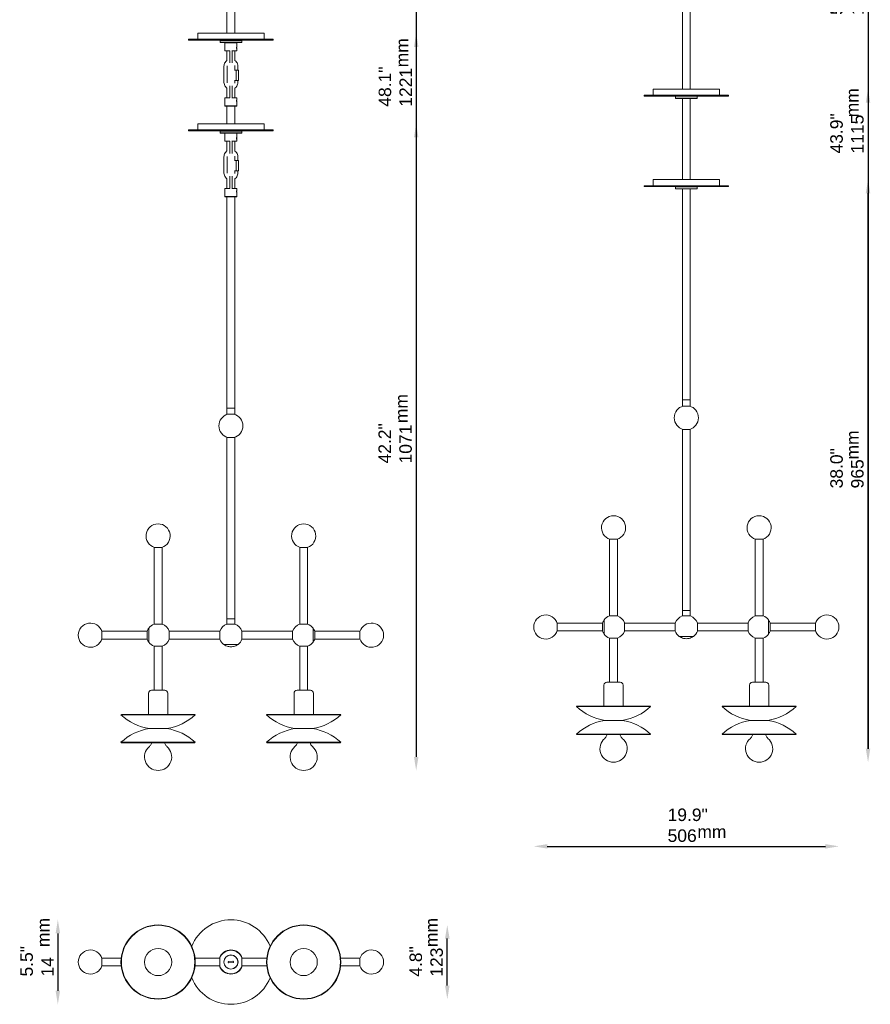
# Model space of a CAD drawing. Header units: millimetres. Extents: x 1087 to 2497, y 164 to 2644.
# Tile 1 of 2: x 1087 to 2497, y 164 to 1795. Entities that reach past the tile are written whole.
import ezdxf

# ---------------------------------------------------------------- set-up
doc = ezdxf.new("R2010")
doc.units = ezdxf.units.MM
doc.header["$LTSCALE"] = 9
for name, color, linetype, lineweight in [('Symbol (ISO)', 7, 'Continuous', 25), ('Widoczne (ISO)', 7, 'Continuous', 50), ('Wymiar (ISO)', 7, 'Continuous', 25)]:
    doc.layers.add(name, color=color, linetype=linetype, lineweight=lineweight)
doc.styles.add('Tekst notatki (ISO)', font='arial.ttf')
doc.dimstyles.new('Domyślne (ISO)', dxfattribs={"dimscale": 9, "dimtxt": 2.3, "dimasz": 2.5, "dimexe": 3.175, "dimexo": 0, "dimgap": 0.762, "dimtad": 1, "dimdec": 1, "dimlfac": 0.03937, "dimzin": 0, "dimdsep": 46, "dimtxsty": 'Tekst notatki (ISO)', "dimcen": 0.09, "dimdle": 10, "dimclrd": 256, "dimclre": 256, "dimclrt": 256, "dimazin": 2, "dimtfac": 1, "dimtmove": 0, "dimatfit": 3, "dimfxl": 0, "dimtolj": 1, "dimlwd": -1, "dimlwe": -1, "dimarcsym": 0})

# ---------------------------------------------------------------- blocks, each defined once
blk = doc.blocks.new('*D4')
at = {"layer": 'Defpoints', "color": 0, "transparency": 16777216}
for p in [(1938.9, 788.9), (2444.6, 788.9), (2444.6, 425.6)]:
    blk.add_point(p, dxfattribs=at)
at = {"layer": 'Wymiar (ISO)', "transparency": 16777216}
blk.add_line((1961.4, 425.6), (2422.1, 425.6), dxfattribs=at)
for points in [[(1961.4, 429.3), (1961.4, 421.8), (1938.9, 425.6)], [(2422.1, 429.3), (2422.1, 421.8), (2444.6, 425.6)]]:
    blk.add_solid(points, dxfattribs=at)
at = {"layer": 'Wymiar (ISO)', "transparency": 16777216, "insert": (2160.7, 488.2), "char_height": 20.7, "attachment_point": 1, "style": 'Tekst notatki (ISO)'}
blk.add_mtext('\\A1;19.9"\\P506', dxfattribs=at)
blk = doc.blocks.new('*D5')
at = {"layer": 'Defpoints', "color": 0, "transparency": 16777216}
for p in [(1557.8, 295.4), (1795.7, 295.4), (1557.8, 172.4)]:
    blk.add_point(p, dxfattribs=at)
at = {"layer": 'Wymiar (ISO)', "transparency": 16777216}
blk.add_line((1795.7, 194.9), (1795.7, 272.9), dxfattribs=at)
for points in [[(1792, 272.9), (1799.5, 272.9), (1795.7, 295.4)], [(1792, 194.9), (1799.5, 194.9), (1795.7, 172.4)]]:
    blk.add_solid(points, dxfattribs=at)
at = {"layer": 'Wymiar (ISO)', "transparency": 16777216, "insert": (1733.1, 209.6), "char_height": 20.7, "attachment_point": 1, "rotation": 90, "style": 'Tekst notatki (ISO)'}
blk.add_mtext('\\A1;4.8"\\P123', dxfattribs=at)
blk = doc.blocks.new('*D6')
at = {"layer": 'Defpoints', "color": 0, "transparency": 16777216}
for p in [(1437.2, 303.9), (1150.5, 163.9), (1437.2, 163.9)]:
    blk.add_point(p, dxfattribs=at)
at = {"layer": 'Wymiar (ISO)', "transparency": 16777216}
blk.add_line((1150.5, 281.4), (1150.5, 186.4), dxfattribs=at)
for points in [[(1146.8, 281.4), (1154.3, 281.4), (1150.5, 303.9)], [(1146.8, 186.4), (1154.3, 186.4), (1150.5, 163.9)]]:
    blk.add_solid(points, dxfattribs=at)
at = {"layer": 'Wymiar (ISO)', "transparency": 16777216, "insert": (1088.4, 210), "char_height": 20.7, "attachment_point": 1, "rotation": 90, "style": 'Tekst notatki (ISO)'}
blk.add_mtext('\\A1;5.5"\\P14', dxfattribs=at)
blk = doc.blocks.new('*D7')
at = {"layer": 'Defpoints', "color": 0, "transparency": 16777216}
for p in [(2246.7, 1529.9), (2492.8, 1529.9), (2312.3, 564.8)]:
    blk.add_point(p, dxfattribs=at)
at = {"layer": 'Wymiar (ISO)', "transparency": 16777216}
blk.add_line((2492.8, 587.3), (2492.8, 1507.4), dxfattribs=at)
for points in [[(2489, 1507.4), (2496.5, 1507.4), (2492.8, 1529.9)], [(2489, 587.3), (2496.5, 587.3), (2492.8, 564.8)]]:
    blk.add_solid(points, dxfattribs=at)
at = {"layer": 'Wymiar (ISO)', "transparency": 16777216, "insert": (2430.2, 1018.5), "char_height": 20.7, "attachment_point": 1, "rotation": 90, "style": 'Tekst notatki (ISO)'}
blk.add_mtext('\\A1;38.0"\\P965', dxfattribs=at)
blk = doc.blocks.new('*D8')
at = {"layer": 'Defpoints', "color": 0, "transparency": 16777216}
for p in [(2246.7, 1679.9), (2312.3, 564.8), (2492.8, 564.8)]:
    blk.add_point(p, dxfattribs=at)
at = {"layer": 'Wymiar (ISO)', "transparency": 16777216}
blk.add_line((2492.8, 1657.4), (2492.8, 587.3), dxfattribs=at)
for points in [[(2489, 1657.4), (2496.5, 1657.4), (2492.8, 1679.9)], [(2489, 587.3), (2496.5, 587.3), (2492.8, 564.8)]]:
    blk.add_solid(points, dxfattribs=at)
at = {"layer": 'Wymiar (ISO)', "transparency": 16777216, "insert": (2430.2, 1573.2), "char_height": 20.7, "attachment_point": 1, "rotation": 90, "style": 'Tekst notatki (ISO)'}
blk.add_mtext('\\A1;43.9"\\P1115', dxfattribs=at)
blk = doc.blocks.new('*D9')
at = {"layer": 'Defpoints', "color": 0, "transparency": 16777216}
for p in [(2246.7, 1979.9), (2312.3, 564.8), (2492.8, 564.8)]:
    blk.add_point(p, dxfattribs=at)
at = {"layer": 'Wymiar (ISO)', "transparency": 16777216}
blk.add_line((2492.8, 1957.4), (2492.8, 587.3), dxfattribs=at)
for points in [[(2489, 1957.4), (2496.5, 1957.4), (2492.8, 1979.9)], [(2489, 587.3), (2496.5, 587.3), (2492.8, 564.8)]]:
    blk.add_solid(points, dxfattribs=at)
at = {"layer": 'Wymiar (ISO)', "transparency": 16777216, "insert": (2430.3, 1802.8), "char_height": 20.7, "attachment_point": 1, "rotation": 90, "style": 'Tekst notatki (ISO)'}
blk.add_mtext('\\A1;55.7"\\P1415', dxfattribs=at)
blk = doc.blocks.new('*D10')
at = {"layer": 'Defpoints', "color": 0, "transparency": 16777216}
for p in [(2246.7, 2429.9), (2312.3, 564.8), (2492.8, 564.8)]:
    blk.add_point(p, dxfattribs=at)
at = {"layer": 'Wymiar (ISO)', "transparency": 16777216}
blk.add_line((2492.8, 2407.4), (2492.8, 587.3), dxfattribs=at)
for points in [[(2489, 2407.4), (2496.5, 2407.4), (2492.8, 2429.9)], [(2489, 587.3), (2496.5, 587.3), (2492.8, 564.8)]]:
    blk.add_solid(points, dxfattribs=at)
at = {"layer": 'Wymiar (ISO)', "transparency": 16777216, "insert": (2430.2, 2163.1), "char_height": 20.7, "attachment_point": 1, "rotation": 90, "style": 'Tekst notatki (ISO)'}
blk.add_mtext('\\A1;73.4"\\P1865', dxfattribs=at)
blk = doc.blocks.new('*D13')
at = {"layer": 'Defpoints', "color": 0, "transparency": 16777216}
for p in [(1492.2, 1622.4), (1557.8, 551.3), (1744.2, 551.3)]:
    blk.add_point(p, dxfattribs=at)
at = {"layer": 'Wymiar (ISO)', "transparency": 16777216}
blk.add_line((1744.2, 1599.9), (1744.2, 573.8), dxfattribs=at)
for points in [[(1740.5, 1599.9), (1748, 1599.9), (1744.2, 1622.4)], [(1740.5, 573.8), (1748, 573.8), (1744.2, 551.3)]]:
    blk.add_solid(points, dxfattribs=at)
at = {"layer": 'Wymiar (ISO)', "transparency": 16777216, "insert": (1681.7, 1059.8), "char_height": 20.7, "attachment_point": 1, "rotation": 90, "style": 'Tekst notatki (ISO)'}
blk.add_mtext('\\A1;42.2"\\P1071', dxfattribs=at)
blk = doc.blocks.new('*D14')
at = {"layer": 'Defpoints', "color": 0, "transparency": 16777216}
for p in [(1492.2, 1772.4), (1557.8, 551.3), (1744.2, 551.3)]:
    blk.add_point(p, dxfattribs=at)
at = {"layer": 'Wymiar (ISO)', "transparency": 16777216}
blk.add_line((1744.2, 1749.9), (1744.2, 573.8), dxfattribs=at)
for points in [[(1740.5, 1749.9), (1748, 1749.9), (1744.2, 1772.4)], [(1740.5, 573.8), (1748, 573.8), (1744.2, 551.3)]]:
    blk.add_solid(points, dxfattribs=at)
at = {"layer": 'Wymiar (ISO)', "transparency": 16777216, "insert": (1682, 1650.7), "char_height": 20.7, "attachment_point": 1, "rotation": 90, "style": 'Tekst notatki (ISO)'}
blk.add_mtext('\\A1;48.1"\\P1221', dxfattribs=at)
blk = doc.blocks.new('*D15')
at = {"layer": 'Defpoints', "color": 0, "transparency": 16777216}
for p in [(1492.2, 2072.4), (1557.8, 551.3), (1744.2, 551.3)]:
    blk.add_point(p, dxfattribs=at)
at = {"layer": 'Wymiar (ISO)', "transparency": 16777216}
blk.add_line((1744.2, 2049.9), (1744.2, 573.8), dxfattribs=at)
for points in [[(1740.5, 2049.9), (1748, 2049.9), (1744.2, 2072.4)], [(1740.5, 573.8), (1748, 573.8), (1744.2, 551.3)]]:
    blk.add_solid(points, dxfattribs=at)
at = {"layer": 'Wymiar (ISO)', "transparency": 16777216, "insert": (1681.7, 1883.6), "char_height": 20.7, "attachment_point": 1, "rotation": 90, "style": 'Tekst notatki (ISO)'}
blk.add_mtext('\\A1;59.9"\\P1521', dxfattribs=at)
blk = doc.blocks.new('*D16')
at = {"layer": 'Defpoints', "color": 0, "transparency": 16777216}
for p in [(1492.2, 2522.4), (1557.8, 551.3), (1744.2, 551.3)]:
    blk.add_point(p, dxfattribs=at)
at = {"layer": 'Wymiar (ISO)', "transparency": 16777216}
blk.add_line((1744.2, 2499.9), (1744.2, 573.8), dxfattribs=at)
for points in [[(1740.5, 2499.9), (1748, 2499.9), (1744.2, 2522.4)], [(1740.5, 573.8), (1748, 573.8), (1744.2, 551.3)]]:
    blk.add_solid(points, dxfattribs=at)
at = {"layer": 'Wymiar (ISO)', "transparency": 16777216, "insert": (1681.7, 2266.3), "char_height": 20.7, "attachment_point": 1, "rotation": 90, "style": 'Tekst notatki (ISO)'}
blk.add_mtext('\\A1;77.6"\\P1971', dxfattribs=at)

msp = doc.modelspace()

# ---------------------------------------------------------------- linework, layer by layer
at = {"layer": 'Widoczne (ISO)', "linetype": 'Continuous', "lineweight": 5}
for p, q in [((2185.24, 1679.94), (2185.24, 1964.44)), ((2198.24, 1679.94), (2198.24, 1964.44)), ((1430.75, 1772.39), (1430.75, 1951.39)), ((1443.75, 1772.39), (1443.75, 1951.39)), ((1507.25, 1762.39), (1367.25, 1762.39)), ((1367.25, 1762.39), (1367.25, 1760.89)), ((1492.25, 1772.39), (1382.25, 1772.39)), ((1382.25, 1772.39), (1382.25, 1762.39)), ((1492.25, 1772.39), (1492.25, 1762.39)), ((1507.25, 1762.39), (1507.25, 1760.89)), ((1367.25, 1760.89), (1507.25, 1760.89)), ((1419.75, 1760.89), (1419.25, 1760.39)), ((1455.25, 1760.39), (1419.25, 1760.39)), ((1419.25, 1757.39), (1419.25, 1760.39)), ((1419.25, 1757.39), (1455.25, 1757.39)), ((1419.75, 1756.89), (1419.25, 1757.39)), ((1454.75, 1756.89), (1419.75, 1756.89)), ((1427.45, 1756.89), (1427.25, 1756.69)), ((1447.25, 1756.69), (1427.25, 1756.69)), ((1427.25, 1756.69), (1427.25, 1743.39)), ((1447.05, 1756.89), (1447.25, 1756.69)), ((1447.25, 1750.89), (1447.1, 1751.04)), ((1447.25, 1745.89), (1447.1, 1745.74)), ((1447.25, 1756.69), (1447.25, 1751.55)), ((1447.25, 1750.89), (1447.25, 1748.89)), ((1447.25, 1747.89), (1447.25, 1745.89)), ((1447.25, 1745.23), (1447.25, 1743.39)), ((1454.75, 1760.89), (1455.25, 1760.39)), ((1454.75, 1756.89), (1455.25, 1757.39)), ((1455.25, 1757.39), (1455.25, 1760.39)), ((1427.25, 1743.39), (1435.67, 1743.39)), ((1430.75, 1727.36), (1430.75, 1743.39)), ((1435.25, 1743.39), (1435.25, 1730.39)), ((1435.25, 1723.33), (1435.25, 1730.39)), ((1438.82, 1743.39), (1447.25, 1743.39)), ((1439.25, 1730.39), (1439.25, 1743.39)), ((1439.25, 1730.39), (1439.25, 1723.33)), ((1443.75, 1727.33), (1443.75, 1743.39)), ((1425.77, 1717.89), (1425.77, 1690.89)), ((1430.77, 1717.89), (1430.77, 1690.89)), ((1443.75, 1711.39), (1443.75, 1718.8)), ((1448.72, 1711.39), (1448.72, 1717.89)), ((1443.41, 1711.39), (1446.22, 1711.39)), ((1446.22, 1711.39), (1449.97, 1711.39)), ((1446.22, 1694.39), (1446.22, 1711.39)), ((1449.97, 1711.39), (1449.97, 1694.39)), ((1430.75, 1665.39), (1430.75, 1681.41)), ((1435.25, 1678.39), (1435.25, 1685.44)), ((1439.25, 1685.44), (1439.25, 1678.39)), ((1446.22, 1694.39), (1443.41, 1694.39)), ((1443.75, 1689.97), (1443.75, 1694.39)), ((1443.75, 1665.39), (1443.75, 1681.44)), ((1449.97, 1694.39), (1446.22, 1694.39)), ((1448.72, 1690.89), (1448.72, 1694.39)), ((2246.74, 1679.94), (2136.74, 1679.94)), ((2136.74, 1679.94), (2136.74, 1669.94)), ((2246.74, 1679.94), (2246.74, 1669.94)), ((1435.67, 1665.39), (1427.25, 1665.39)), ((1427.25, 1652.09), (1427.25, 1665.39)), ((1435.25, 1678.39), (1435.25, 1665.39)), ((1447.25, 1665.39), (1438.82, 1665.39)), ((1439.25, 1665.39), (1439.25, 1678.39)), ((1447.25, 1663.55), (1447.25, 1665.39)), ((2261.74, 1669.94), (2121.74, 1669.94)), ((2121.74, 1669.94), (2121.74, 1668.44)), ((2121.74, 1668.44), (2261.74, 1668.44)), ((2174.24, 1668.44), (2173.74, 1667.94)), ((2209.74, 1667.94), (2173.74, 1667.94)), ((2173.74, 1664.94), (2173.74, 1667.94)), ((2173.74, 1664.94), (2209.74, 1664.94)), ((2174.24, 1664.44), (2173.74, 1664.94)), ((2209.24, 1664.44), (2174.24, 1664.44)), ((2185.24, 1529.94), (2185.24, 1664.44)), ((2198.24, 1529.94), (2198.24, 1664.44)), ((2209.24, 1668.44), (2209.74, 1667.94)), ((2209.24, 1664.44), (2209.74, 1664.94)), ((2209.74, 1664.94), (2209.74, 1667.94)), ((2261.74, 1669.94), (2261.74, 1668.44)), ((1427.25, 1652.09), (1447.25, 1652.09)), ((1427.95, 1651.39), (1427.25, 1652.09)), ((1446.55, 1651.39), (1427.95, 1651.39)), ((1430.75, 1622.39), (1430.75, 1651.39)), ((1443.75, 1622.39), (1443.75, 1651.39)), ((1446.55, 1651.39), (1447.25, 1652.09)), ((1447.25, 1662.89), (1447.1, 1663.04)), ((1447.25, 1657.89), (1447.1, 1657.74)), ((1447.25, 1662.89), (1447.25, 1660.89)), ((1447.25, 1659.89), (1447.25, 1657.89)), ((1447.25, 1652.09), (1447.25, 1657.23)), ((1492.25, 1622.39), (1382.25, 1622.39)), ((1382.25, 1622.39), (1382.25, 1612.39)), ((1492.25, 1622.39), (1492.25, 1612.39)), ((1507.25, 1612.39), (1367.25, 1612.39)), ((1367.25, 1612.39), (1367.25, 1610.89)), ((1367.25, 1610.89), (1507.25, 1610.89)), ((1419.75, 1610.89), (1419.25, 1610.39)), ((1455.25, 1610.39), (1419.25, 1610.39)), ((1419.25, 1607.39), (1419.25, 1610.39)), ((1419.25, 1607.39), (1455.25, 1607.39)), ((1419.75, 1606.89), (1419.25, 1607.39)), ((1454.75, 1606.89), (1419.75, 1606.89)), ((1427.45, 1606.89), (1427.25, 1606.69)), ((1447.25, 1606.69), (1427.25, 1606.69)), ((1427.25, 1606.69), (1427.25, 1593.39)), ((1447.05, 1606.89), (1447.25, 1606.69)), ((1447.25, 1600.89), (1447.1, 1601.04)), ((1447.25, 1606.69), (1447.25, 1601.55)), ((1447.25, 1600.89), (1447.25, 1598.89)), ((1454.75, 1610.89), (1455.25, 1610.39)), ((1454.75, 1606.89), (1455.25, 1607.39)), ((1455.25, 1607.39), (1455.25, 1610.39)), ((1507.25, 1612.39), (1507.25, 1610.89)), ((1427.25, 1593.39), (1435.67, 1593.39)), ((1430.75, 1577.36), (1430.75, 1593.39)), ((1435.25, 1593.39), (1435.25, 1580.39)), ((1438.82, 1593.39), (1447.25, 1593.39)), ((1439.25, 1580.39), (1439.25, 1593.39)), ((1443.75, 1577.33), (1443.75, 1593.39)), ((1447.25, 1595.89), (1447.1, 1595.74)), ((1447.25, 1597.89), (1447.25, 1595.89)), ((1447.25, 1595.23), (1447.25, 1593.39)), ((1425.77, 1567.89), (1425.77, 1540.89)), ((1430.77, 1567.89), (1430.77, 1540.89)), ((1435.25, 1573.33), (1435.25, 1580.39)), ((1439.25, 1580.39), (1439.25, 1573.33)), ((1443.75, 1561.39), (1443.75, 1568.8)), ((1448.72, 1561.39), (1448.72, 1567.89)), ((1443.41, 1561.39), (1446.22, 1561.39)), ((1446.22, 1561.39), (1449.97, 1561.39)), ((1446.22, 1544.39), (1446.22, 1561.39)), ((1449.97, 1561.39), (1449.97, 1544.39)), ((1435.25, 1528.39), (1435.25, 1535.44)), ((1439.25, 1535.44), (1439.25, 1528.39)), ((1446.22, 1544.39), (1443.41, 1544.39)), ((1443.75, 1539.97), (1443.75, 1544.39)), ((1449.97, 1544.39), (1446.22, 1544.39)), ((1448.72, 1540.89), (1448.72, 1544.39)), ((1430.75, 1515.39), (1430.75, 1531.41)), ((1435.25, 1528.39), (1435.25, 1515.39)), ((1439.25, 1515.39), (1439.25, 1528.39)), ((1443.75, 1515.39), (1443.75, 1531.44)), ((2261.74, 1519.94), (2121.74, 1519.94)), ((2121.74, 1519.94), (2121.74, 1518.44)), ((2121.74, 1518.44), (2261.74, 1518.44)), ((2246.74, 1529.94), (2136.74, 1529.94)), ((2136.74, 1529.94), (2136.74, 1519.94)), ((2174.24, 1518.44), (2173.74, 1517.94)), ((2209.74, 1517.94), (2173.74, 1517.94)), ((2173.74, 1514.94), (2173.74, 1517.94)), ((2209.24, 1518.44), (2209.74, 1517.94)), ((2209.74, 1514.94), (2209.74, 1517.94)), ((2246.74, 1529.94), (2246.74, 1519.94)), ((2261.74, 1519.94), (2261.74, 1518.44)), ((1435.67, 1515.39), (1427.25, 1515.39)), ((1427.25, 1502.09), (1427.25, 1515.39)), ((1427.25, 1502.09), (1447.25, 1502.09)), ((1427.95, 1501.39), (1427.25, 1502.09)), ((1446.55, 1501.39), (1427.95, 1501.39)), ((1430.75, 1501.39), (1430.75, 1151.39)), ((1447.25, 1515.39), (1438.82, 1515.39)), ((1443.75, 1501.39), (1443.75, 1151.39)), ((1446.55, 1501.39), (1447.25, 1502.09)), ((1447.25, 1512.89), (1447.1, 1513.04)), ((1447.25, 1507.89), (1447.1, 1507.74)), ((1447.25, 1513.55), (1447.25, 1515.39)), ((1447.25, 1512.89), (1447.25, 1510.89)), ((1447.25, 1509.89), (1447.25, 1507.89)), ((1447.25, 1502.09), (1447.25, 1507.23)), ((2173.74, 1514.94), (2209.74, 1514.94)), ((2174.24, 1514.44), (2173.74, 1514.94)), ((2209.24, 1514.44), (2174.24, 1514.44)), ((2185.24, 1514.44), (2185.24, 1164.94)), ((2198.24, 1514.44), (2198.24, 1164.94)), ((2209.24, 1514.44), (2209.74, 1514.94)), ((2185.24, 1164.94), (2198.24, 1164.94)), ((2198.24, 1164.94), (2185.24, 1164.94)), ((2185.24, 1164.94), (2185.24, 1154.94)), ((2198.24, 1164.94), (2198.24, 1154.94)), ((1430.75, 1151.39), (1443.75, 1151.39)), ((1443.75, 1151.39), (1430.75, 1151.39)), ((1430.75, 1151.39), (1430.75, 1141.39)), ((1443.75, 1151.39), (1443.75, 1141.39)), ((2185.24, 1154.94), (2198.24, 1154.94)), ((1430.75, 1141.39), (1443.75, 1141.39)), ((2198.24, 1116.21), (2185.24, 1116.21)), ((2185.24, 1116.21), (2185.24, 816.21)), ((2198.24, 1116.21), (2198.24, 816.21)), ((1443.75, 1102.66), (1430.75, 1102.66)), ((1430.75, 1102.66), (1430.75, 802.66)), ((1443.75, 1102.66), (1443.75, 802.66)), ((2077.65, 934.21), (2064.65, 934.21)), ((2064.65, 934.21), (2064.65, 807.2)), ((2077.65, 934.21), (2077.65, 807.2)), ((2318.84, 934.21), (2305.84, 934.21)), ((2305.84, 934.21), (2305.84, 807.2)), ((2318.84, 934.21), (2318.84, 807.2)), ((1323.15, 920.66), (1310.15, 920.66)), ((1310.15, 920.66), (1310.15, 793.65)), ((1323.15, 920.66), (1323.15, 793.65)), ((1564.34, 920.66), (1551.34, 920.66)), ((1551.34, 920.66), (1551.34, 793.65)), ((1564.34, 920.66), (1564.34, 793.65)), ((2198.24, 816.21), (2185.24, 816.21)), ((2185.24, 816.21), (2185.24, 807.2)), ((2185.24, 816.21), (2198.24, 816.21)), ((2198.24, 816.21), (2198.24, 807.2)), ((1443.75, 802.66), (1430.75, 802.66)), ((1430.75, 802.66), (1430.75, 793.65)), ((1430.75, 802.66), (1443.75, 802.66)), ((1443.75, 802.66), (1443.75, 793.65)), ((2055.59, 777.16), (2055.59, 800.66)), ((2064.4, 807.2), (2077.9, 807.2)), ((2184.99, 807.2), (2198.49, 807.2)), ((2305.59, 807.2), (2319.09, 807.2)), ((2327.9, 800.66), (2327.9, 777.16)), ((1301.09, 763.61), (1301.09, 787.11)), ((1309.9, 793.65), (1323.4, 793.65)), ((1430.5, 793.65), (1444, 793.65)), ((1551.09, 793.65), (1564.59, 793.65)), ((1573.4, 787.11), (1573.4, 763.61)), ((1977.96, 795.41), (1977.96, 782.41)), ((1977.96, 795.41), (2052.96, 795.41)), ((2052.96, 795.53), (2052.96, 782.29)), ((2089.45, 795.66), (2089.45, 782.16)), ((2173.45, 795.41), (2089.45, 795.41)), ((2173.45, 782.16), (2173.45, 795.66)), ((2210.04, 795.66), (2210.04, 782.16)), ((2210.04, 795.41), (2294.04, 795.41)), ((2294.04, 782.16), (2294.04, 795.66)), ((2330.53, 782.29), (2330.53, 795.53)), ((2405.53, 795.41), (2330.53, 795.41)), ((2405.53, 782.41), (2405.53, 795.41)), ((1223.46, 781.86), (1223.46, 768.86)), ((1223.46, 781.86), (1298.46, 781.86)), ((1223.46, 768.86), (1298.46, 768.86)), ((1298.46, 781.98), (1298.46, 768.74)), ((1334.95, 782.11), (1334.95, 768.61)), ((1418.95, 781.86), (1334.95, 781.86)), ((1418.95, 768.86), (1334.95, 768.86)), ((1418.95, 768.61), (1418.95, 782.11)), ((1455.54, 782.11), (1455.54, 768.61)), ((1455.54, 781.86), (1539.54, 781.86)), ((1455.54, 768.86), (1539.54, 768.86)), ((1539.54, 768.61), (1539.54, 782.11)), ((1576.03, 768.74), (1576.03, 781.98)), ((1651.03, 781.86), (1576.03, 781.86)), ((1651.03, 768.86), (1576.03, 768.86)), ((1651.03, 768.86), (1651.03, 781.86)), ((1977.96, 782.41), (2052.96, 782.41)), ((2077.9, 770.61), (2064.4, 770.61)), ((2064.65, 697.61), (2064.65, 770.61)), ((2077.65, 697.61), (2077.65, 770.61)), ((2173.45, 782.41), (2089.45, 782.41)), ((2203.49, 773.35), (2179.99, 773.35)), ((2210.04, 782.41), (2294.04, 782.41)), ((2319.09, 770.61), (2305.59, 770.61)), ((2305.84, 697.61), (2305.84, 770.61)), ((2318.84, 697.61), (2318.84, 770.61)), ((2405.53, 782.41), (2330.53, 782.41)), ((1323.4, 757.07), (1309.9, 757.07)), ((1310.15, 684.06), (1310.15, 757.07)), ((1323.15, 684.06), (1323.15, 757.07)), ((1449, 759.8), (1425.5, 759.8)), ((1564.59, 757.07), (1551.09, 757.07)), ((1551.34, 684.06), (1551.34, 757.07)), ((1564.34, 684.06), (1564.34, 757.07)), ((2055.15, 692.61), (2055.15, 657.78)), ((2060.15, 697.61), (2082.15, 697.61)), ((2087.15, 692.61), (2087.15, 657.78)), ((2296.34, 692.61), (2296.34, 657.78)), ((2301.34, 697.61), (2323.34, 697.61)), ((2328.34, 692.61), (2328.34, 657.78)), ((1300.65, 679.06), (1300.65, 644.23)), ((1305.65, 684.06), (1327.65, 684.06)), ((1332.65, 679.06), (1332.65, 644.23)), ((1541.84, 679.06), (1541.84, 644.23)), ((1546.84, 684.06), (1568.84, 684.06)), ((1573.84, 679.06), (1573.84, 644.23)), ((2010.32, 657.78), (2009.65, 657.04)), ((2009.65, 657.04), (2132.65, 657.04)), ((2010.32, 657.78), (2131.98, 657.78)), ((2131.98, 657.78), (2132.65, 657.04)), ((2251.51, 657.78), (2250.84, 657.04)), ((2250.84, 657.04), (2373.84, 657.04)), ((2251.51, 657.78), (2373.17, 657.78)), ((2373.17, 657.78), (2373.84, 657.04)), ((1255.82, 644.23), (1255.15, 643.49)), ((1255.15, 643.49), (1378.15, 643.49)), ((1255.82, 644.23), (1377.48, 644.23)), ((1377.48, 644.23), (1378.15, 643.49)), ((1497.01, 644.23), (1496.34, 643.49)), ((1496.34, 643.49), (1619.34, 643.49)), ((1497.01, 644.23), (1618.67, 644.23)), ((1618.67, 644.23), (1619.34, 643.49)), ((1331.15, 620.73), (1302.15, 620.73)), ((1302.15, 620.73), (1331.15, 620.73)), ((1572.34, 620.73), (1543.34, 620.73)), ((1543.34, 620.73), (1572.34, 620.73)), ((2085.65, 634.27), (2056.65, 634.27)), ((2056.65, 634.27), (2085.65, 634.27)), ((2326.84, 634.27), (2297.84, 634.27)), ((2297.84, 634.27), (2326.84, 634.27)), ((2132.65, 611.51), (2009.65, 611.51)), ((2010.32, 610.77), (2009.65, 611.51)), ((2131.98, 610.77), (2010.32, 610.77)), ((2131.98, 610.77), (2132.65, 611.51)), ((2373.84, 611.51), (2250.84, 611.51)), ((2251.51, 610.77), (2250.84, 611.51)), ((2373.17, 610.77), (2251.51, 610.77)), ((2373.17, 610.77), (2373.84, 611.51)), ((1378.15, 597.96), (1255.15, 597.96)), ((1255.82, 597.22), (1255.15, 597.96)), ((1377.48, 597.22), (1255.82, 597.22)), ((1377.48, 597.22), (1378.15, 597.96)), ((1619.34, 597.96), (1496.34, 597.96)), ((1497.01, 597.22), (1496.34, 597.96)), ((1618.67, 597.22), (1497.01, 597.22)), ((1618.67, 597.22), (1619.34, 597.96)), ((1223.46, 240.44), (1223.46, 227.44)), ((1223.46, 240.44), (1255.5, 240.44)), ((1418.95, 240.44), (1377.81, 240.44)), ((1418.95, 227.19), (1418.95, 240.69)), ((1440.66, 235.21), (1433.68, 234.66)), ((1433.84, 232.67), (1440.81, 233.22)), ((1455.54, 240.69), (1455.54, 227.19)), ((1455.54, 240.44), (1496.68, 240.44)), ((1651.03, 240.44), (1618.99, 240.44)), ((1651.03, 227.44), (1651.03, 240.44)), ((1223.46, 227.44), (1255.5, 227.44)), ((1418.95, 227.44), (1377.81, 227.44)), ((1455.54, 227.44), (1496.68, 227.44)), ((1651.03, 227.44), (1618.99, 227.44))]:
    msp.add_line(p, q, dxfattribs=at)
for centre, radius in [((1316.65, 233.94), 61.5), ((1316.65, 233.94), 60.83), ((1557.84, 233.94), 61.5), ((1557.84, 233.94), 60.83), ((1316.65, 233.94), 22.5), ((1437.25, 233.94), 11.75), ((1437.25, 233.94), 11.55), ((1557.84, 233.94), 22.5)]:
    msp.add_circle(centre, radius, dxfattribs=at)
for centre, radius, start, end in [((2191.74, 1135.57), 20, 104.47751, 255.52249), ((2191.74, 1135.57), 20, 284.47751, 75.52249), ((1437.25, 1122.02), 20, 104.47751, 255.52249), ((1437.25, 1122.02), 20, 284.47751, 75.52249), ((2071.15, 953.28), 20, 287.4576, 252.5424), ((2312.34, 953.28), 20, 287.4576, 252.5424), ((1316.65, 939.74), 20, 287.4576, 252.5424), ((1557.84, 939.74), 20, 287.4576, 252.5424), ((1958.88, 788.91), 20, 17.4576, 342.5424), ((2071.3, 788.91), 19.5, 143.67906, 160.15101), ((2071.15, 788.91), 19.5, 110.25225, 142.94624), ((2071.15, 788.91), 19.5, 20.25225, 69.74775), ((2191.74, 788.91), 19.5, 110.25225, 159.74775), ((2191.74, 788.91), 19.5, 20.25225, 69.74775), ((2312.34, 788.91), 19.5, 110.25225, 159.74775), ((2312.34, 788.91), 19.5, 37.05376, 69.74775), ((2312.19, 788.91), 19.5, 19.84899, 36.32094), ((2424.61, 788.91), 20, 197.4576, 162.5424), ((1204.38, 775.36), 20, 17.4576, 342.5424), ((1316.8, 775.36), 19.5, 143.67906, 160.15101), ((1316.65, 775.36), 19.5, 110.25225, 142.94624), ((1316.65, 775.36), 19.5, 20.25225, 69.74775), ((1437.25, 775.36), 19.5, 110.25225, 159.74775), ((1437.25, 775.36), 19.5, 20.25225, 69.74775), ((1557.84, 775.36), 19.5, 110.25225, 159.74775), ((1557.84, 775.36), 19.5, 37.05376, 69.74775), ((1557.69, 775.36), 19.5, 19.84899, 36.32094), ((1670.11, 775.36), 20, 197.4576, 162.5424), ((1316.8, 775.36), 19.5, 199.84899, 216.32094), ((1316.65, 775.36), 19.5, 290.25225, 339.74775), ((1437.25, 775.36), 19.5, 200.25225, 232.94624), ((1437.25, 775.36), 19.5, 307.05376, 339.74775), ((1557.84, 775.36), 19.5, 200.25225, 249.74775), ((1557.69, 775.36), 19.5, 323.67906, 340.15101), ((2071.3, 788.91), 19.5, 199.84899, 216.32094), ((2071.15, 788.91), 19.5, 217.05376, 249.74775), ((2071.15, 788.91), 19.5, 290.25225, 339.74775), ((2191.74, 788.91), 19.5, 200.25225, 232.94624), ((2191.74, 789.06), 19.5, 233.67906, 256.80866), ((2191.74, 789.06), 19.5, 283.19134, 306.32094), ((2191.74, 788.91), 19.5, 307.05376, 339.74775), ((2312.34, 788.91), 19.5, 200.25225, 249.74775), ((2312.34, 788.91), 19.5, 290.25225, 322.94624), ((2312.19, 788.91), 19.5, 323.67906, 340.15101), ((1316.65, 775.36), 19.5, 217.05376, 249.74775), ((1437.25, 775.51), 19.5, 233.67906, 256.80866), ((1437.25, 775.51), 19.5, 283.19134, 306.32094), ((1557.84, 775.36), 19.5, 290.25225, 322.94624), ((2060.15, 692.61), 5, 90, 180), ((2082.15, 692.61), 5, 0, 90), ((2301.34, 692.61), 5, 90, 180), ((2323.34, 692.61), 5, 0, 90), ((1305.65, 679.06), 5, 90, 180), ((1327.65, 679.06), 5, 0, 90), ((1546.84, 679.06), 5, 90, 180), ((1568.84, 679.06), 5, 0, 90), ((2071.15, 724.11), 91, 227.48182, 260.83137), ((2071.15, 724.11), 91, 279.16863, 312.51818), ((2312.34, 724.11), 91, 227.48182, 260.83137), ((2312.34, 724.11), 91, 279.16863, 312.51818), ((1316.65, 710.56), 91, 227.48182, 260.83137), ((1316.65, 710.56), 91, 279.16863, 312.51818), ((1557.84, 710.56), 91, 227.48182, 260.83137), ((1557.84, 710.56), 91, 279.16863, 312.51818), ((1316.65, 530.89), 91, 99.16863, 132.51818), ((1316.65, 530.89), 91, 47.48182, 80.83137), ((1557.84, 530.89), 91, 99.16863, 132.51818), ((1557.84, 530.89), 91, 47.48182, 80.83137), ((2071.15, 544.44), 91, 99.16863, 132.51818), ((2071.15, 544.44), 91, 47.48182, 80.83137), ((2312.34, 544.44), 91, 99.16863, 132.51818), ((2312.34, 544.44), 91, 47.48182, 80.83137), ((2071.15, 587.31), 22.5, 130.21496, 49.78504), ((2312.34, 587.31), 22.5, 130.21496, 49.78504), ((1316.65, 573.76), 22.5, 130.21496, 49.78504), ((1557.84, 573.76), 22.5, 130.21496, 49.78504), ((1437.25, 233.94), 70, 21.9379, 158.0621), ((1204.38, 233.94), 20, 17.4576, 342.5424), ((1437.25, 233.94), 20, 18.96557, 161.03443), ((1437.25, 233.94), 19.5, 20.25225, 159.74775), ((1670.11, 233.94), 20, 197.4576, 162.5424), ((1437.25, 233.94), 20, 198.96557, 341.03443), ((1437.25, 233.94), 19.5, 200.25225, 339.74775), ((1437.25, 233.94), 70, 201.9379, 338.0621)]:
    msp.add_arc(centre, radius, start, end, dxfattribs=at)
for centre, start_param in [((2191.67, 789.06), 6.1024798), ((2191.82, 789.06), 6.2791118), ((1437.17, 775.51), 6.1024798), ((1437.32, 775.51), 6.2791118)]:
    msp.add_ellipse(centre, major_axis=(0, -19.47), ratio=0.9968682, start_param=start_param, end_param=6.4638908, dxfattribs=at)
for points, knots in [([(1447.25, 1751.55), (1447.25, 1751.55), (1447.23, 1751.51), (1447.16, 1751.28), (1447.08, 1750.98), (1446.93, 1750.35), (1446.87, 1749.99), (1446.77, 1749.21), (1446.74, 1748.79), (1446.74, 1747.99), (1446.77, 1747.56), (1446.85, 1746.91), (1446.89, 1746.67), (1447, 1746.12), (1447.07, 1745.85), (1447.17, 1745.47), (1447.21, 1745.35), (1447.24, 1745.25), (1447.25, 1745.23), (1447.25, 1745.23)], [-1.86041038, -1.86041038, -1.86041038, -1.86041038, -1.79419376, -1.79419376, -1.67438148, -1.67438148, -1.58135489, -1.58135489, -1.4883283, -1.4883283, -1.39530171, -1.39530171, -1.33391262, -1.33391262, -1.237172, -1.237172, -1.16275614, -1.16275614, -1.11624623, -1.11624623, -1.11624623, -1.11624623]), ([(1430.76, 1727.37), (1430.54, 1727.22), (1430.33, 1727.07), (1429.17, 1726.15), (1428.33, 1725.23), (1426.98, 1723.18), (1426.48, 1722.05), (1425.9, 1719.89), (1425.77, 1718.89), (1425.77, 1717.89)], [3.74233093, 3.74233093, 3.74233093, 3.74233093, 3.81050724, 3.81050724, 4.13043034, 4.13043034, 4.45056475, 4.45056475, 4.71238898, 4.71238898, 4.71238898, 4.71238898]), ([(1448.72, 1717.89), (1448.72, 1719.11), (1448.52, 1720.34), (1447.75, 1722.67), (1447.18, 1723.77), (1445.72, 1725.74), (1444.83, 1726.61), (1443.8, 1727.33), (1443.77, 1727.35), (1443.75, 1727.36)], [1.57079633, 1.57079633, 1.57079633, 1.57079633, 1.89113309, 1.89113309, 2.2114036, 2.2114036, 2.53150095, 2.53150095, 2.53971044, 2.53971044, 2.53971044, 2.53971044]), ([(1425.77, 1690.89), (1425.77, 1689.66), (1425.97, 1688.43), (1426.74, 1686.1), (1427.31, 1685), (1428.77, 1683.03), (1429.66, 1682.17), (1430.7, 1681.44), (1430.73, 1681.42), (1430.76, 1681.4)], [4.71238898, 4.71238898, 4.71238898, 4.71238898, 5.03272575, 5.03272575, 5.35299625, 5.35299625, 5.6730936, 5.6730936, 5.68244703, 5.68244703, 5.68244703, 5.68244703]), ([(1443.75, 1681.41), (1443.96, 1681.56), (1444.16, 1681.71), (1445.32, 1682.63), (1446.16, 1683.54), (1447.51, 1685.59), (1448.01, 1686.73), (1448.59, 1688.88), (1448.72, 1689.88), (1448.72, 1690.89)], [6.88506752, 6.88506752, 6.88506752, 6.88506752, 6.9520999, 6.9520999, 7.272023, 7.272023, 7.5921574, 7.5921574, 7.85398163, 7.85398163, 7.85398163, 7.85398163]), ([(1447.25, 1663.55), (1447.25, 1663.55), (1447.24, 1663.51), (1447.19, 1663.36), (1447.14, 1663.2), (1447.02, 1662.76), (1446.95, 1662.46), (1446.83, 1661.74), (1446.78, 1661.32), (1446.75, 1660.72), (1446.74, 1660.55), (1446.74, 1660.02), (1446.76, 1659.64), (1446.84, 1658.99), (1446.88, 1658.72), (1446.97, 1658.25), (1447.02, 1658.05), (1447.13, 1657.61), (1447.19, 1657.42), (1447.24, 1657.26), (1447.25, 1657.23), (1447.25, 1657.23)], [-2.60457453, -2.60457453, -2.60457453, -2.60457453, -2.54510982, -2.54510982, -2.46353515, -2.46353515, -2.36645616, -2.36645616, -2.27108884, -2.27108884, -2.23249245, -2.23249245, -2.14812153, -2.14812153, -2.08069121, -2.08069121, -2.0132609, -2.0132609, -1.91679864, -1.91679864, -1.86041038, -1.86041038, -1.86041038, -1.86041038]), ([(1447.25, 1601.55), (1447.25, 1601.55), (1447.23, 1601.51), (1447.16, 1601.28), (1447.08, 1600.98), (1446.93, 1600.35), (1446.87, 1599.99), (1446.77, 1599.21), (1446.74, 1598.79), (1446.74, 1597.99), (1446.77, 1597.56), (1446.85, 1596.91), (1446.89, 1596.67), (1447, 1596.12), (1447.07, 1595.85), (1447.17, 1595.47), (1447.21, 1595.35), (1447.24, 1595.25), (1447.25, 1595.23), (1447.25, 1595.23)], [-1.86041038, -1.86041038, -1.86041038, -1.86041038, -1.79419376, -1.79419376, -1.67438148, -1.67438148, -1.58135489, -1.58135489, -1.4883283, -1.4883283, -1.39530171, -1.39530171, -1.33391262, -1.33391262, -1.237172, -1.237172, -1.16275614, -1.16275614, -1.11624623, -1.11624623, -1.11624623, -1.11624623]), ([(1430.76, 1577.37), (1430.54, 1577.22), (1430.33, 1577.07), (1429.17, 1576.15), (1428.33, 1575.23), (1426.98, 1573.18), (1426.48, 1572.05), (1425.9, 1569.89), (1425.77, 1568.89), (1425.77, 1567.89)], [3.74233093, 3.74233093, 3.74233093, 3.74233093, 3.81050724, 3.81050724, 4.13043034, 4.13043034, 4.45056475, 4.45056475, 4.71238898, 4.71238898, 4.71238898, 4.71238898]), ([(1448.72, 1567.89), (1448.72, 1569.11), (1448.52, 1570.34), (1447.75, 1572.67), (1447.18, 1573.77), (1445.72, 1575.74), (1444.83, 1576.61), (1443.8, 1577.33), (1443.77, 1577.35), (1443.75, 1577.36)], [1.57079633, 1.57079633, 1.57079633, 1.57079633, 1.89113309, 1.89113309, 2.2114036, 2.2114036, 2.53150095, 2.53150095, 2.53971044, 2.53971044, 2.53971044, 2.53971044]), ([(1425.77, 1540.89), (1425.77, 1539.66), (1425.97, 1538.43), (1426.74, 1536.1), (1427.31, 1535), (1428.77, 1533.03), (1429.66, 1532.17), (1430.7, 1531.44), (1430.73, 1531.42), (1430.76, 1531.4)], [4.71238898, 4.71238898, 4.71238898, 4.71238898, 5.03272575, 5.03272575, 5.35299625, 5.35299625, 5.6730936, 5.6730936, 5.68244703, 5.68244703, 5.68244703, 5.68244703]), ([(1443.75, 1531.41), (1443.96, 1531.56), (1444.16, 1531.71), (1445.32, 1532.63), (1446.16, 1533.54), (1447.51, 1535.59), (1448.01, 1536.73), (1448.59, 1538.88), (1448.72, 1539.88), (1448.72, 1540.89)], [6.88506752, 6.88506752, 6.88506752, 6.88506752, 6.9520999, 6.9520999, 7.272023, 7.272023, 7.5921574, 7.5921574, 7.85398163, 7.85398163, 7.85398163, 7.85398163]), ([(1447.25, 1513.55), (1447.25, 1513.55), (1447.24, 1513.51), (1447.19, 1513.36), (1447.14, 1513.2), (1447.02, 1512.76), (1446.95, 1512.46), (1446.83, 1511.74), (1446.78, 1511.32), (1446.75, 1510.72), (1446.74, 1510.55), (1446.74, 1510.02), (1446.76, 1509.64), (1446.84, 1508.99), (1446.88, 1508.72), (1446.97, 1508.25), (1447.02, 1508.05), (1447.13, 1507.61), (1447.19, 1507.42), (1447.24, 1507.26), (1447.25, 1507.23), (1447.25, 1507.23)], [-2.60457453, -2.60457453, -2.60457453, -2.60457453, -2.54510982, -2.54510982, -2.46353515, -2.46353515, -2.36645616, -2.36645616, -2.27108884, -2.27108884, -2.23249245, -2.23249245, -2.14812153, -2.14812153, -2.08069121, -2.08069121, -2.0132609, -2.0132609, -1.91679864, -1.91679864, -1.86041038, -1.86041038, -1.86041038, -1.86041038]), ([(2187.29, 770.07), (2187.3, 770.07), (2187.3, 770.07), (2187.34, 770.06), (2187.41, 770.05), (2187.57, 770.01), (2187.68, 769.99), (2187.92, 769.95), (2188.05, 769.92), (2188.18, 769.9)], [0.18652742, 0.18652742, 0.18652742, 0.18652742, 0.1895718, 0.1895718, 0.22720894, 0.22720894, 0.26553913, 0.26553913, 0.30386931, 0.30386931, 0.30386931, 0.30386931]), ([(2195.15, 769.9), (2195.28, 769.92), (2195.42, 769.95), (2195.67, 769.99), (2195.79, 770.01), (2195.98, 770.05), (2196.06, 770.06), (2196.18, 770.08), (2196.22, 770.08), (2196.24, 770.08), (2196.23, 770.08), (2196.14, 770.06), (2196.08, 770.05), (2195.91, 770.01), (2195.81, 769.99), (2195.57, 769.95), (2195.44, 769.92), (2195.31, 769.9)], [0, 0, 0, 0, 0.03833018, 0.03833018, 0.07666037, 0.07666037, 0.11429751, 0.11429751, 0.15193466, 0.15193466, 0.1895718, 0.1895718, 0.22720894, 0.22720894, 0.26553913, 0.26553913, 0.30386931, 0.30386931, 0.30386931, 0.30386931]), ([(1432.8, 756.52), (1432.8, 756.52), (1432.8, 756.52), (1432.85, 756.51), (1432.91, 756.5), (1433.08, 756.47), (1433.18, 756.45), (1433.42, 756.4), (1433.55, 756.38), (1433.68, 756.35)], [0.18652742, 0.18652742, 0.18652742, 0.18652742, 0.1895718, 0.1895718, 0.22720894, 0.22720894, 0.26553913, 0.26553913, 0.30386931, 0.30386931, 0.30386931, 0.30386931]), ([(1440.66, 756.35), (1440.78, 756.38), (1440.92, 756.4), (1441.17, 756.45), (1441.29, 756.47), (1441.48, 756.5), (1441.57, 756.51), (1441.69, 756.53), (1441.72, 756.54), (1441.74, 756.54), (1441.73, 756.53), (1441.65, 756.51), (1441.58, 756.5), (1441.42, 756.47), (1441.31, 756.45), (1441.07, 756.4), (1440.94, 756.38), (1440.81, 756.35)], [0, 0, 0, 0, 0.03833018, 0.03833018, 0.07666037, 0.07666037, 0.11429751, 0.11429751, 0.15193466, 0.15193466, 0.1895718, 0.1895718, 0.22720894, 0.22720894, 0.26553913, 0.26553913, 0.30386931, 0.30386931, 0.30386931, 0.30386931]), ([(2056.62, 604.49), (2057.26, 605.03), (2057.84, 605.65), (2058.87, 607.04), (2059.33, 607.81), (2060.03, 609.31), (2060.3, 610.02), (2060.54, 610.77)], [1, 1, 1, 1, 1.19062293, 1.19062293, 1.38124586, 1.38124586, 1.52949203, 1.52949203, 1.52949203, 1.52949203]), ([(2085.68, 604.49), (2085.04, 605.03), (2084.46, 605.65), (2083.43, 607.04), (2082.97, 607.81), (2082.27, 609.31), (2082, 610.02), (2081.76, 610.77)], [1, 1, 1, 1, 1.19062293, 1.19062293, 1.38124586, 1.38124586, 1.52949203, 1.52949203, 1.52949203, 1.52949203]), ([(2297.81, 604.49), (2298.45, 605.03), (2299.03, 605.65), (2300.06, 607.04), (2300.52, 607.81), (2301.22, 609.31), (2301.49, 610.02), (2301.73, 610.77)], [1, 1, 1, 1, 1.19062293, 1.19062293, 1.38124586, 1.38124586, 1.52949203, 1.52949203, 1.52949203, 1.52949203]), ([(2326.87, 604.49), (2326.23, 605.03), (2325.65, 605.65), (2324.61, 607.04), (2324.16, 607.81), (2323.46, 609.31), (2323.18, 610.02), (2322.95, 610.77)], [1, 1, 1, 1, 1.19062293, 1.19062293, 1.38124586, 1.38124586, 1.52949203, 1.52949203, 1.52949203, 1.52949203]), ([(1302.12, 590.95), (1302.76, 591.49), (1303.34, 592.1), (1304.38, 593.49), (1304.83, 594.26), (1305.53, 595.76), (1305.81, 596.47), (1306.04, 597.22)], [1, 1, 1, 1, 1.19062293, 1.19062293, 1.38124586, 1.38124586, 1.52949203, 1.52949203, 1.52949203, 1.52949203]), ([(1331.18, 590.95), (1330.54, 591.49), (1329.96, 592.1), (1328.93, 593.49), (1328.47, 594.26), (1327.77, 595.76), (1327.5, 596.47), (1327.26, 597.22)], [1, 1, 1, 1, 1.19062293, 1.19062293, 1.38124586, 1.38124586, 1.52949203, 1.52949203, 1.52949203, 1.52949203]), ([(1543.31, 590.95), (1543.95, 591.49), (1544.53, 592.1), (1545.56, 593.49), (1546.02, 594.26), (1546.72, 595.76), (1546.99, 596.47), (1547.23, 597.22)], [1, 1, 1, 1, 1.19062293, 1.19062293, 1.38124586, 1.38124586, 1.52949203, 1.52949203, 1.52949203, 1.52949203]), ([(1572.37, 590.95), (1571.73, 591.49), (1571.15, 592.1), (1570.12, 593.49), (1569.66, 594.26), (1568.96, 595.76), (1568.69, 596.47), (1568.45, 597.22)], [1, 1, 1, 1, 1.19062293, 1.19062293, 1.38124586, 1.38124586, 1.52949203, 1.52949203, 1.52949203, 1.52949203]), ([(1433.84, 232.67), (1433.71, 232.66), (1433.57, 232.67), (1433.32, 232.75), (1433.2, 232.82), (1433.01, 232.99), (1432.93, 233.09), (1432.81, 233.33), (1432.77, 233.46), (1432.75, 233.71), (1432.76, 233.84), (1432.85, 234.1), (1432.91, 234.21), (1433.08, 234.41), (1433.18, 234.49), (1433.42, 234.61), (1433.55, 234.65), (1433.68, 234.66)], [0, 0, 0, 0, 0.03833018, 0.03833018, 0.07666037, 0.07666037, 0.11429751, 0.11429751, 0.15193466, 0.15193466, 0.1895718, 0.1895718, 0.22720894, 0.22720894, 0.26553913, 0.26553913, 0.30386931, 0.30386931, 0.30386931, 0.30386931]), ([(1440.66, 235.21), (1440.78, 235.22), (1440.92, 235.21), (1441.17, 235.13), (1441.29, 235.06), (1441.48, 234.89), (1441.57, 234.79), (1441.69, 234.55), (1441.72, 234.42), (1441.74, 234.17), (1441.73, 234.04), (1441.65, 233.78), (1441.58, 233.67), (1441.42, 233.47), (1441.31, 233.39), (1441.07, 233.27), (1440.94, 233.23), (1440.81, 233.22)], [0, 0, 0, 0, 0.03833018, 0.03833018, 0.07666037, 0.07666037, 0.11429751, 0.11429751, 0.15193466, 0.15193466, 0.1895718, 0.1895718, 0.22720894, 0.22720894, 0.26553913, 0.26553913, 0.30386931, 0.30386931, 0.30386931, 0.30386931])]:
    msp.add_open_spline(points, degree=3, knots=knots, dxfattribs=at)
for points, weights in [([(1446.76, 1748.89), (1447.02, 1748.89), (1447.25, 1748.89)], [1.00015455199, 1.00422365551, 1]), ([(1447.25, 1747.89), (1447.02, 1747.89), (1446.76, 1747.89)], [1, 1.00422365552, 1.00015455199]), ([(1446.76, 1660.89), (1447.02, 1660.89), (1447.25, 1660.89)], [1.00015455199, 1.00422365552, 1]), ([(1447.25, 1659.89), (1447.02, 1659.89), (1446.76, 1659.89)], [1, 1.00422365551, 1.00015455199]), ([(1446.76, 1598.89), (1447.02, 1598.89), (1447.25, 1598.89)], [1.00015455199, 1.00422365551, 1]), ([(1447.25, 1597.89), (1447.02, 1597.89), (1446.76, 1597.89)], [1, 1.00422365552, 1.00015455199]), ([(1446.76, 1510.89), (1447.02, 1510.89), (1447.25, 1510.89)], [1.00015455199, 1.00422365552, 1]), ([(1447.25, 1509.89), (1447.02, 1509.89), (1446.76, 1509.89)], [1, 1.00422365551, 1.00015455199])]:
    msp.add_rational_spline(points, weights, degree=2, dxfattribs=at)
for points in [[(1430.78, 1718.24), (1430.77, 1718.12), (1430.77, 1718), (1430.77, 1717.89)], [(1430.77, 1690.89), (1430.77, 1690.77), (1430.77, 1690.65), (1430.78, 1690.54)], [(1430.78, 1568.24), (1430.77, 1568.12), (1430.77, 1568), (1430.77, 1567.89)], [(1430.77, 1540.89), (1430.77, 1540.77), (1430.77, 1540.65), (1430.78, 1540.54)]]:
    msp.add_open_spline(points, degree=3, dxfattribs=at)

# ---------------------------------------------------------------- texts
at = {"layer": 'Symbol (ISO)', "char_height": 20.7, "width": 48.1843, "attachment_point": 1, "rotation": 90, "style": 'Tekst notatki (ISO)'}
for insert in [(1710.47, 1715.93), (2456.34, 1633.16), (1709.56, 1126.55), (2456.68, 1066.31), (1116.02, 258.75), (1759.19, 258.74)]:
    msp.add_mtext('\\fArial|b0|i0;mm', dxfattribs=dict(at, insert=insert))
at = {"layer": 'Symbol (ISO)', "insert": (2209.96, 460.14), "char_height": 20.7, "width": 48.1843, "attachment_point": 1, "style": 'Tekst notatki (ISO)'}
msp.add_mtext('\\fArial|b0|i0;mm', dxfattribs=at)

# ---------------------------------------------------------------- dimensions: what is measured, and where the dimension line sits
at = {"layer": 'Wymiar (ISO)'}
for base, p1, p2, angle, text, picture, middle in [((1744.25, 551.26), (1492.25, 2522.39), (1557.84, 551.26), 270, '<>"\\P1971', '*D16', (1744.25, 2298.2)), ((2492.79, 564.81), (2246.74, 2429.94), (2312.34, 564.81), 270, '<>"\\P1865', '*D10', (2492.79, 2195)), ((1744.25, 551.26), (1492.25, 2072.39), (1557.84, 551.26), 270, '<>"\\P1521', '*D15', (1744.25, 1915.57)), ((2492.79, 564.81), (2246.74, 1979.94), (2312.34, 564.81), 270, '<>"\\P1415', '*D9', (2492.79, 1834.75)), ((1744.25, 551.26), (1492.25, 1772.39), (1557.84, 551.26), 270, '<>"\\P1221', '*D14', (1744.25, 1683.16)), ((2492.79, 564.81), (2246.74, 1679.94), (2312.34, 564.81), 270, '<>"\\P1115', '*D8', (2492.79, 1605.64)), ((1744.25, 551.26), (1492.25, 1622.39), (1557.84, 551.26), 270, '<>"\\P1071', '*D13', (1744.25, 1092.16)), ((2492.79, 1529.94), (2312.34, 564.81), (2246.74, 1529.94), 270, '<>"\\P965', '*D7', (2492.79, 1050.52)), ((2444.61, 425.59), (1938.88, 788.91), (2444.61, 788.91), 180, '<>"\\P506', '*D4', (2191.74, 425.59)), ((1150.52, 163.94), (1437.25, 303.94), (1437.25, 163.94), 90, '<>"\\P14', '*D6', (1150.52, 233.94)), ((1795.72, 295.44), (1557.84, 172.44), (1557.84, 295.44), 90, '<>"\\P123', '*D5', (1795.72, 233.94))]:
    dim = msp.add_linear_dim(base=base, p1=p1, p2=p2, angle=angle, text=text, dimstyle='Domyślne (ISO)', override={"dimgap": 0.762, "dimdec": 1, "dimlfac": 0.03937, "dimpost": '\\X', "dimse1": 1, "dimse2": 1, "dimtol": 0, "dimlim": 0, "dimtp": 0, "dimtm": 0, "dimtdec": 2, "dimtofl": 0, "dimatfit": 1, "dimtvp": -0.25}, dxfattribs=at)
    dim.commit()
    dim.dimension.update_dxf_attribs({"geometry": picture, "text_midpoint": middle, "dimtype": 160})

doc.saveas('drawing.dxf')
